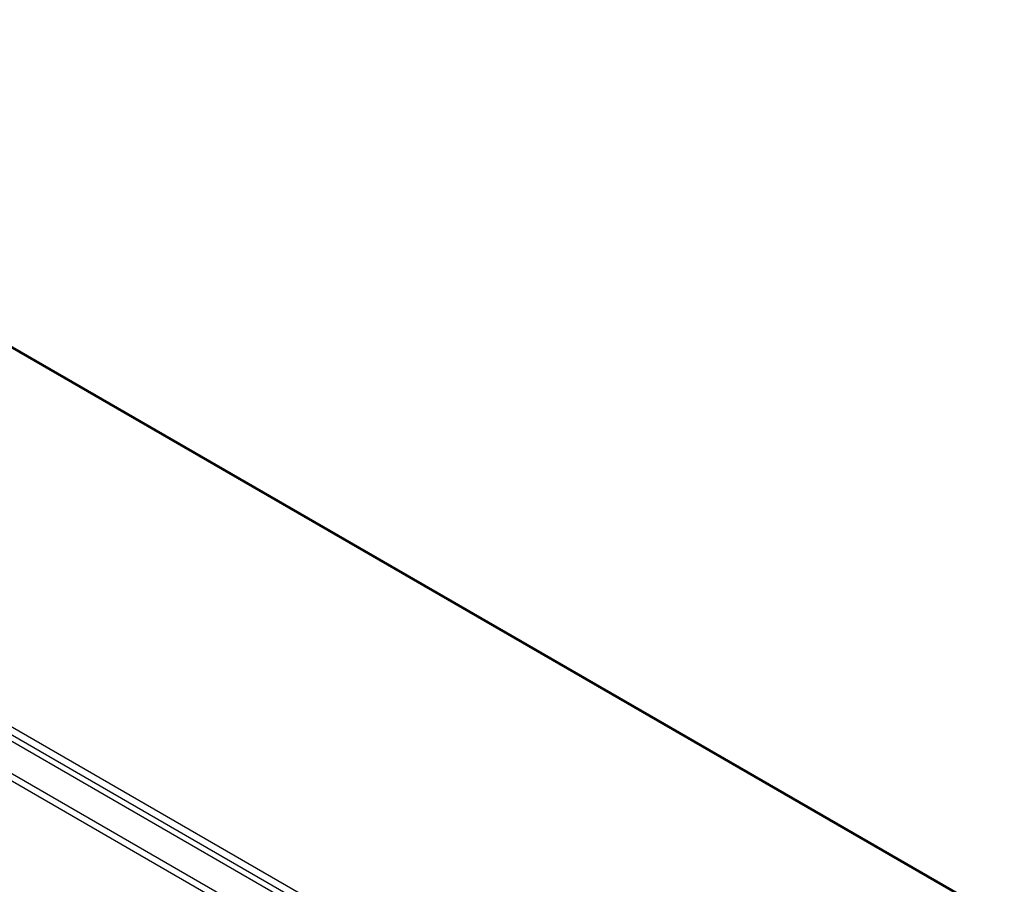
# Model space of a CAD drawing. Header units: inches. Extents: x 20 to 506, y 54 to 238.
# Tile 30 of 33: x 451 to 472, y 219 to 237. Entities that reach past the tile are written whole.
import ezdxf

# ---------------------------------------------------------------- set-up
doc = ezdxf.new("R2010")
doc.units = ezdxf.units.IN
doc.header["$MEASUREMENT"] = 0
doc.layers.add('Visible Edges(ANSI)', color=7, linetype='Continuous', lineweight=25)
doc.layers.add('Visible Tangent Edges(ANSI)', color=7, linetype='Continuous', lineweight=25)

msp = doc.modelspace()

# ---------------------------------------------------------------- linework, layer by layer
at = {"layer": 'Visible Edges(ANSI)'}
for p, q in [((438.676, 236.823), (471.596, 217.817)), ((430.683, 233.103), (464.344, 213.669))]:
    msp.add_line(p, q, dxfattribs=at)
at = {"layer": 'Visible Tangent Edges(ANSI)'}
for p, q in [((471.546, 217.812), (438.647, 236.806)), ((430.744, 233.204), (464.545, 213.689)), ((464.615, 213.81), (430.814, 233.325)), ((463.684, 213.207), (430.022, 232.641)), ((430.092, 232.763), (463.754, 213.328))]:
    msp.add_line(p, q, dxfattribs=at)

doc.saveas('drawing.dxf')
